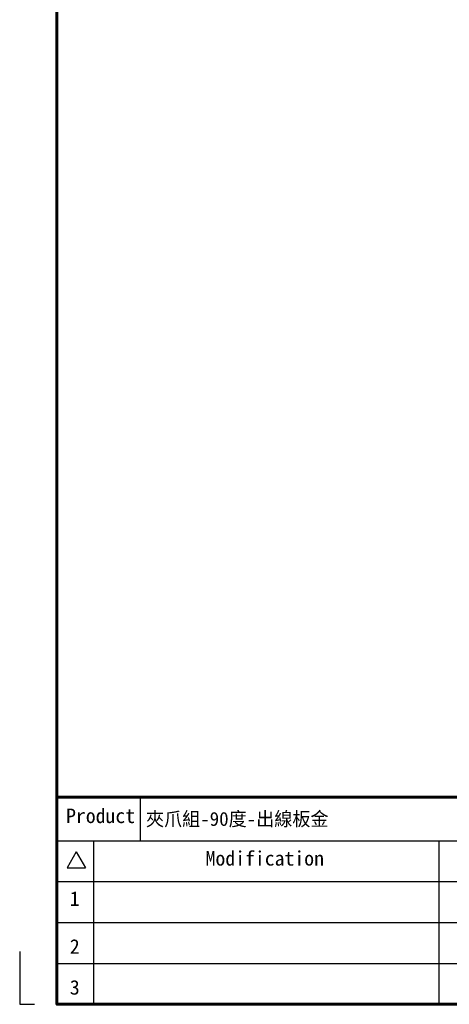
# Model space of a CAD drawing. Header units: millimetres. Extents: x 0 to 7391, y -1386 to 1502.
# Tile 114 of 127: x 6921 to 6998, y 652 to 829. Entities that reach past the tile are written whole.
import ezdxf
from ezdxf.enums import TextEntityAlignment as Align

# ---------------------------------------------------------------- set-up
doc = ezdxf.new("R2010")
doc.units = ezdxf.units.MM
doc.header["$LTSCALE"] = 0.5
doc.layers.add('BORDER', color=7, linetype='Continuous')
doc.layers.add('圖框', color=7, linetype='Continuous')
doc.styles.add('標題欄', font='txt')

# ---------------------------------------------------------------- blocks, each defined once
blk = doc.blocks.new('A4-英文圖框-橫式')
at = {"layer": 'BORDER', "color": 123, "linetype": 'Continuous', "lineweight": 60, "ltscale": 25.4}
blk.add_line((2151.7, -57.78), (2549.79, -57.78), dxfattribs=at)
at = {"layer": 'BORDER', "color": 60, "linetype": 'Continuous', "ltscale": 25.4}
for p, q in [((2166.7, -65.63), (2166.7, -57.78)), ((2151.7, -65.63), (2549.79, -65.63)), ((2158.28, -65.63), (2158.28, -95.06)), ((2220.31, -65.63), (2220.31, -95.06)), ((2155.17, -67.6), (2153.51, -70.48)), ((2155.17, -67.6), (2156.84, -70.48)), ((2153.51, -70.48), (2156.84, -70.48)), ((2151.7, -72.99), (2364.21, -72.99)), ((2151.7, -80.35), (2364.21, -80.35)), ((2151.7, -87.7), (2364.21, -87.7))]:
    blk.add_line(p, q, dxfattribs=at)
at = {"layer": 'BORDER', "color": 123, "linetype": 'Continuous', "ltscale": 25.4}
for p, q in [((2145.01, -85.54), (2145.01, -95.06)), ((2145.01, -95.06), (2147.66, -95.06))]:
    blk.add_line(p, q, dxfattribs=at)
at = {"layer": 'BORDER', "color": 123, "linetype": 'Continuous', "lineweight": 60, "ltscale": 25.4}
blk.add_lwpolyline([(2151.7, 188.79), (2555.09, 188.79), (2555.09, -95.06), (2151.7, -95.06)], close=True, dxfattribs=at)
at = {"layer": '圖框', "style": '標題欄'}
for s, height, p in [('Product', 2.605, (2153.34, -59.85)), ('Modification', 2.6053, (2178.41, -67.5)), ('1', 2.61, (2154.01, -74.74)), ('2', 2.61, (2154.01, -83.35)), ('3', 2.61, (2154.01, -90.71))]:
    blk.add_text(s, height=height, dxfattribs=at).set_placement(p, align=Align.TOP_LEFT)

msp = doc.modelspace()

# ---------------------------------------------------------------- block references
msp.add_blockref('A4-英文圖框-橫式', (4776.123, 746.703))

# ---------------------------------------------------------------- texts
at = {"layer": '圖框', "color": 1, "style": '標題欄'}
msp.add_text('夾爪組-90度-出線板金', height=2.5, dxfattribs=at).set_placement((6943.82, 684.995), align=Align.MIDDLE_LEFT)

doc.saveas('drawing.dxf')
